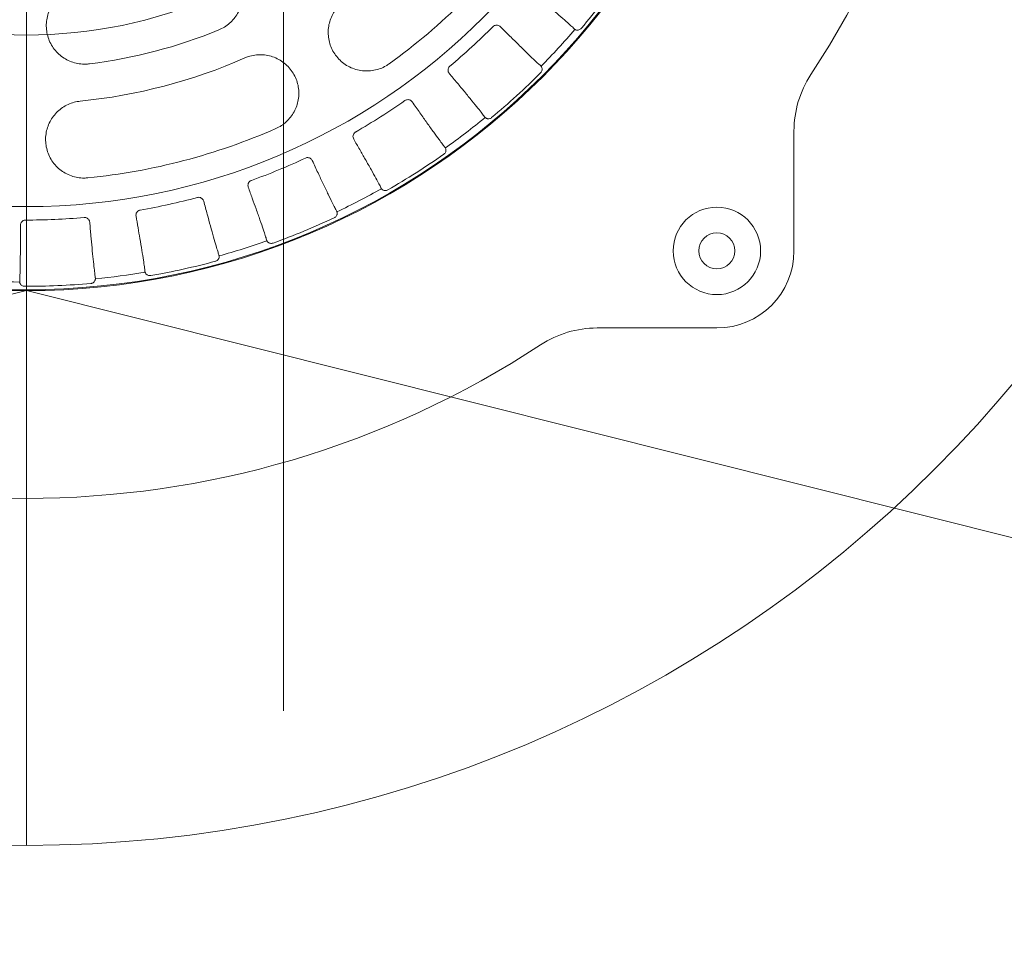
# Model space of a CAD drawing. Header units: centimetres. Extents: x -9388 to 91680, y -1419244 to 50347.
# Tile 130 of 183: x 38823 to 39014, y -689768 to -689588. Entities that reach past the tile are written whole.
import ezdxf
from ezdxf.enums import TextEntityAlignment as Align

# ---------------------------------------------------------------- set-up
doc = ezdxf.new("R2010")
doc.units = ezdxf.units.CM
doc.linetypes.add('Kropki i Kreski', pattern=[360, 180, -90, 0, -90])
for name, color, linetype, lineweight in [('! wpusty dachowe_Nr_pióra__1', 7, 'Continuous', 13), ('Budowlane - Obrobki Blacharskie_Nr_pióra__1', 7, 'Continuous', 13), ('Osie_Nr_pióra__1', 7, 'Continuous', 13), ('Osie_Nr_pióra__4', 7, 'Continuous', 13), ('Q_podkład', 8, 'Continuous', 9)]:
    doc.layers.add(name, color=color, linetype=linetype, lineweight=lineweight)
doc.layers.add('Osie', color=7, linetype='Continuous')
doc.layers.add('Q_kd_wpusty', color=7, linetype='Continuous', lineweight=15, true_color=0x009901)
doc.styles.add('GENERATED_STYLE_3', font='calibri.ttf')

# ---------------------------------------------------------------- blocks, each defined once
blk = doc.blocks.new('Standardowy znacznik siatki_8')
at = {"layer": 'Osie_Nr_pióra__4', "linetype": 'Kropki i Kreski'}
blk.add_line((1000, 0), (12138.23, 0), dxfattribs=at)
at = {"layer": 'Osie_Nr_pióra__1', "style": 'GENERATED_STYLE_3'}
for tag, p in [('AC_MarkerText_1_0', (-125, 5.72)), ('AC_MarkerText_1_1', (13263.23, 5.72))]:
    blk.add_attdef(tag, text='', height=100, rotation=270, dxfattribs=at).set_placement(p, align=Align.MIDDLE_CENTER)
blk = doc.blocks.new('PAB.02_RZUT DACHU')
at = {"layer": '! wpusty dachowe_Nr_pióra__1', "color": 8, "linetype": 'Continuous'}
blk.add_circle((38824, -709499.06), 92.35, dxfattribs=at)
for start, end in [(90, 270), (270, 90)]:
    blk.add_arc((38824, -709499.06), 142.08, start, end, dxfattribs=at)
at = {"layer": 'Budowlane - Obrobki Blacharskie_Nr_pióra__1', "color": 8, "linetype": 'Continuous'}
for q in [(35598.98, -710430.3), (41975.02, -710430.3)]:
    blk.add_line((38824, -709641.14), q, dxfattribs=at)
at = {"layer": 'Osie', "color": 8, "linetype": 'Continuous', "zscale": 1000, "rotation": 89.9999999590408}
blk.add_blockref('Standardowy znacznik siatki_8', (38874, -712523.39), dxfattribs=at)
blk = doc.blocks.new('A$C674D9795')
at = {"layer": 'Q_kd_wpusty', "linetype": 'Continuous', "ltscale": 0.5}
blk.add_line((0, -0.5), (0, -25), dxfattribs=at)
blk.add_line((0, -0.5), (0, -25), dxfattribs=at)
at = {"layer": 'Q_kd_wpusty', "linetype": 'Continuous'}
for p, q in [((14.935, -13.435), (14.935, -11.103)), ((14.935, -13.435), (14.935, -11.103)), ((11.103, -14.935), (13.435, -14.935)), ((11.103, -14.935), (13.435, -14.935))]:
    blk.add_line(p, q, dxfattribs=at)
for centre, radius in [((0, 0), 25), ((0, 0), 25), ((0, 0), 14.191), ((0, 0), 14.191), ((0, 0), 12.574), ((0, 0), 12.574), ((13.435, -13.435), 0.85), ((13.435, -13.435), 0.85), ((13.435, -13.435), 0.35), ((13.435, -13.435), 0.35)]:
    blk.add_circle(centre, radius, dxfattribs=at)
for centre, radius, start, end in [((0, 0), 18.25, 326.7512, 33.2488), ((0, 0), 18.25, 326.7512, 33.2488), ((0, 0), 12.074, 305.7909, 323.7909), ((0, 0), 12.074, 305.7909, 323.7909), ((0, 0), 14.124, 319.8629, 325.1018), ((0, 0), 14.124, 319.8629, 325.1018), ((0, 0), 9.874, 277.1642, 292.2791), ((0, 0), 9.874, 277.1642, 292.2791), ((0, 0), 12.835, 309.9408, 315.0239), ((0, 0), 12.835, 309.9408, 315.0239), ((0, 0), 14.042, 315.4941, 319.4706), ((0, 0), 14.042, 315.4941, 319.4706), ((0, 0), 14.042, 315.494, 319.4707), ((0, 0), 14.042, 315.494, 319.4707), ((0, 0), 10.574, 275.6989, 293.6989), ((0, 0), 10.574, 275.6989, 293.6989), ((0, 0), 14.124, 309.8629, 315.1018), ((0, 0), 14.124, 309.8629, 315.1018), ((16.935, -11.103), 2, 146.7512, 180), ((16.935, -11.103), 2, 146.7512, 180), ((0, 0), 12.835, 299.9408, 305.0239), ((0, 0), 12.835, 299.9408, 305.0239), ((0, 0), 14.042, 305.4941, 309.4706), ((0, 0), 14.042, 305.4941, 309.4706), ((0, 0), 14.042, 305.494, 309.4707), ((0, 0), 14.042, 305.494, 309.4707), ((0, 0), 12.074, 275.6989, 293.6989), ((0, 0), 12.074, 275.6989, 293.6989), ((0, 0), 12.835, 289.9408, 295.0239), ((0, 0), 12.835, 289.9408, 295.0239), ((0, 0), 14.124, 299.8629, 305.1018), ((0, 0), 14.124, 299.8629, 305.1018), ((0, 0), 14.042, 295.4941, 299.4706), ((0, 0), 14.042, 295.494, 299.4707), ((0, 0), 14.042, 295.4941, 299.4706), ((0, 0), 14.042, 295.494, 299.4707), ((0, 0), 12.835, 279.9408, 285.0239), ((0, 0), 12.835, 279.9408, 285.0239), ((0, 0), 12.835, 269.9408, 275.0239), ((0, 0), 12.835, 269.9408, 275.0239), ((0, 0), 14.124, 289.8629, 295.1018), ((0, 0), 14.124, 289.8629, 295.1018), ((0, 0), 14.042, 285.4941, 289.4706), ((0, 0), 14.042, 285.494, 289.4707), ((0, 0), 14.042, 285.4941, 289.4706), ((0, 0), 14.042, 285.494, 289.4707), ((13.435, -13.435), 1.5, 270, 0), ((13.435, -13.435), 1.5, 270, 0), ((0, 0), 14.124, 279.8629, 285.1018), ((0, 0), 14.124, 279.8629, 285.1018), ((0, 0), 14.042, 275.4941, 279.4706), ((0, 0), 14.042, 275.4941, 279.4706), ((0, 0), 14.042, 275.494, 279.4707), ((0, 0), 14.042, 275.494, 279.4707), ((0, 0), 14.042, 265.494, 269.4707), ((0, 0), 14.042, 265.494, 269.4707), ((0, 0), 14.124, 269.8629, 275.1018), ((0, 0), 14.124, 269.8629, 275.1018), ((11.103, -16.935), 2, 90, 123.2484), ((11.103, -16.935), 2, 90, 123.2484), ((0, 0), 18.25, 236.7512, 303.2488), ((0, 0), 18.25, 236.7512, 303.2488)]:
    blk.add_arc(centre, radius, start, end, dxfattribs=at)
for points, knots in [([(3.743, -9.137), (3.781, -9.119), (3.857, -9.084), (3.957, -9.009), (4.043, -8.919), (4.114, -8.816), (4.166, -8.702), (4.2, -8.581), (4.212, -8.456), (4.204, -8.329), (4.174, -8.206), (4.124, -8.087), (4.053, -7.98), (3.966, -7.885), (3.862, -7.806), (3.748, -7.747), (3.625, -7.708), (3.498, -7.69), (3.371, -7.695), (3.262, -7.716), (3.199, -7.74), (3.175, -7.749)], [0, 0, 0, 0, 0.052503, 0.105007, 0.157489, 0.209974, 0.262917, 0.315864, 0.36964, 0.42342, 0.478079, 0.532739, 0.587827, 0.642913, 0.697842, 0.752765, 0.806946, 0.861123, 0.914388, 0.96765, 1, 1, 1, 1]), ([(3.743, -9.137), (3.781, -9.119), (3.857, -9.084), (3.957, -9.009), (4.043, -8.919), (4.114, -8.816), (4.166, -8.702), (4.2, -8.581), (4.212, -8.456), (4.204, -8.329), (4.174, -8.206), (4.124, -8.087), (4.053, -7.98), (3.966, -7.885), (3.862, -7.806), (3.748, -7.747), (3.625, -7.708), (3.498, -7.69), (3.371, -7.695), (3.262, -7.716), (3.199, -7.74), (3.175, -7.749)], [0, 0, 0, 0, 0.052503, 0.105007, 0.157489, 0.209974, 0.262917, 0.315864, 0.36964, 0.42342, 0.478079, 0.532739, 0.587827, 0.642913, 0.697842, 0.752765, 0.806946, 0.861123, 0.914388, 0.96765, 1, 1, 1, 1]), ([(1.044, -8.309), (1.003, -8.316), (0.921, -8.33), (0.805, -8.377), (0.698, -8.441), (0.603, -8.522), (0.523, -8.618), (0.459, -8.726), (0.414, -8.844), (0.389, -8.968), (0.386, -9.096), (0.404, -9.223), (0.443, -9.345), (0.503, -9.46), (0.583, -9.562), (0.678, -9.65), (0.786, -9.719), (0.904, -9.769), (1.028, -9.798), (1.138, -9.806), (1.206, -9.799), (1.231, -9.797)], [0, 0, 0, 0, 0.05251, 0.105021, 0.15751, 0.210003, 0.262947, 0.315895, 0.369663, 0.423434, 0.478083, 0.532733, 0.587819, 0.642903, 0.697838, 0.75277, 0.806961, 0.861149, 0.914416, 0.967682, 1, 1, 1, 1]), ([(1.044, -8.309), (1.003, -8.316), (0.921, -8.33), (0.805, -8.377), (0.698, -8.441), (0.603, -8.522), (0.523, -8.618), (0.459, -8.726), (0.414, -8.844), (0.389, -8.968), (0.386, -9.096), (0.404, -9.223), (0.443, -9.345), (0.503, -9.46), (0.583, -9.562), (0.678, -9.65), (0.786, -9.719), (0.904, -9.769), (1.028, -9.798), (1.138, -9.806), (1.206, -9.799), (1.231, -9.797)], [0, 0, 0, 0, 0.05251, 0.105021, 0.15751, 0.210003, 0.262947, 0.315895, 0.369663, 0.423434, 0.478083, 0.532733, 0.587819, 0.642903, 0.697838, 0.75277, 0.806961, 0.861149, 0.914416, 0.967682, 1, 1, 1, 1]), ([(9.835, -8.402), (9.897, -8.454), (10.021, -8.558), (10.199, -8.709), (10.366, -8.852), (10.503, -8.971), (10.604, -9.061), (10.639, -9.095), (10.658, -9.112)], [0, 0, 0, 0, 0.148796, 0.300468, 0.48122, 0.667215, 0.831652, 1, 1, 1, 1]), ([(9.835, -8.402), (9.897, -8.454), (10.021, -8.558), (10.199, -8.709), (10.366, -8.852), (10.503, -8.971), (10.604, -9.061), (10.639, -9.095), (10.658, -9.112)], [0, 0, 0, 0, 0.148796, 0.300468, 0.48122, 0.667215, 0.831652, 1, 1, 1, 1]), ([(6.184, -8.577), (6.152, -8.603), (6.087, -8.655), (6.008, -8.751), (5.945, -8.857), (5.9, -8.972), (5.875, -9.094), (5.87, -9.218), (5.886, -9.342), (5.922, -9.464), (5.979, -9.578), (6.056, -9.682), (6.149, -9.772), (6.258, -9.845), (6.377, -9.898), (6.504, -9.93), (6.634, -9.939), (6.762, -9.926), (6.885, -9.892), (6.985, -9.846), (7.04, -9.808), (7.061, -9.794)], [0, 0, 0, 0, 0.051863, 0.103729, 0.155561, 0.2074, 0.259906, 0.312418, 0.366222, 0.420031, 0.475168, 0.530307, 0.586182, 0.642052, 0.697703, 0.753347, 0.807845, 0.862337, 0.915376, 0.968411, 1, 1, 1, 1]), ([(6.184, -8.577), (6.152, -8.603), (6.087, -8.655), (6.008, -8.751), (5.945, -8.857), (5.9, -8.972), (5.875, -9.094), (5.87, -9.218), (5.886, -9.342), (5.922, -9.464), (5.979, -9.578), (6.056, -9.682), (6.149, -9.772), (6.258, -9.845), (6.377, -9.898), (6.504, -9.93), (6.634, -9.939), (6.762, -9.926), (6.885, -9.892), (6.985, -9.846), (7.04, -9.808), (7.061, -9.794)], [0, 0, 0, 0, 0.051863, 0.103729, 0.155561, 0.2074, 0.259906, 0.312418, 0.366222, 0.420031, 0.475168, 0.530307, 0.586182, 0.642052, 0.697703, 0.753347, 0.807845, 0.862337, 0.915376, 0.968411, 1, 1, 1, 1]), ([(9.079, -9.072), (9.088, -9.065), (9.104, -9.051), (9.135, -9.042), (9.167, -9.042), (9.198, -9.052), (9.214, -9.065), (9.221, -9.071)], [0, 0, 0, 0, 0.193212, 0.386197, 0.585284, 0.798595, 1, 1, 1, 1]), ([(9.079, -9.072), (9.088, -9.065), (9.104, -9.051), (9.135, -9.042), (9.167, -9.042), (9.198, -9.052), (9.214, -9.065), (9.221, -9.071)], [0, 0, 0, 0, 0.193212, 0.386197, 0.585284, 0.798595, 1, 1, 1, 1]), ([(10, -9.829), (9.984, -9.815), (9.951, -9.786), (9.863, -9.704), (9.742, -9.586), (9.586, -9.434), (9.412, -9.261), (9.285, -9.135), (9.221, -9.071)], [0, 0, 0, 0, 0.149732, 0.302395, 0.483165, 0.669178, 0.832668, 1, 1, 1, 1]), ([(10, -9.829), (9.984, -9.815), (9.951, -9.786), (9.863, -9.704), (9.742, -9.586), (9.586, -9.434), (9.412, -9.261), (9.285, -9.135), (9.221, -9.071)], [0, 0, 0, 0, 0.149732, 0.302395, 0.483165, 0.669178, 0.832668, 1, 1, 1, 1]), ([(10.798, -9.105), (10.791, -9.112), (10.777, -9.126), (10.75, -9.137), (10.724, -9.141), (10.701, -9.138), (10.683, -9.132), (10.675, -9.127), (10.673, -9.125), (10.673, -9.125)], [0, 0, 0, 0, 0.149283, 0.298683, 0.44526, 0.592081, 0.755032, 0.952729, 1, 1, 1, 1]), ([(10.798, -9.105), (10.791, -9.112), (10.777, -9.126), (10.75, -9.137), (10.724, -9.141), (10.701, -9.138), (10.683, -9.132), (10.675, -9.127), (10.673, -9.125), (10.673, -9.125)], [0, 0, 0, 0, 0.149283, 0.298683, 0.44526, 0.592081, 0.755032, 0.952729, 1, 1, 1, 1]), ([(10.673, -9.125), (10.673, -9.125), (10.673, -9.125), (10.673, -9.125), (10.673, -9.125), (10.673, -9.125), (10.673, -9.125)], [0, 0, 0, 0, 1, 1, 1, 1.000004, 1.000004, 1.000004, 1.000004]), ([(10.673, -9.125), (10.673, -9.125), (10.673, -9.125), (10.673, -9.125), (10.673, -9.125), (10.673, -9.125), (10.673, -9.125)], [0, 0, 0, 0, 1, 1, 1, 1.000004, 1.000004, 1.000004, 1.000004]), ([(4.853, -11.056), (4.89, -11.037), (4.964, -11.001), (5.061, -10.923), (5.145, -10.833), (5.213, -10.729), (5.263, -10.616), (5.294, -10.495), (5.305, -10.37), (5.295, -10.244), (5.263, -10.12), (5.21, -10.002), (5.137, -9.895), (5.047, -9.801), (4.941, -9.724), (4.824, -9.666), (4.699, -9.63), (4.571, -9.616), (4.443, -9.624), (4.336, -9.648), (4.273, -9.673), (4.25, -9.682)], [0, 0, 0, 0, 0.05185, 0.103701, 0.15552, 0.207345, 0.259848, 0.312358, 0.366177, 0.420001, 0.475159, 0.530318, 0.586198, 0.642074, 0.69771, 0.753339, 0.807817, 0.862288, 0.91532, 0.968349, 1, 1, 1, 1]), ([(4.853, -11.056), (4.89, -11.037), (4.964, -11.001), (5.061, -10.923), (5.145, -10.833), (5.213, -10.729), (5.263, -10.616), (5.294, -10.495), (5.305, -10.37), (5.295, -10.244), (5.263, -10.12), (5.21, -10.002), (5.137, -9.895), (5.047, -9.801), (4.941, -9.724), (4.824, -9.666), (4.699, -9.63), (4.571, -9.616), (4.443, -9.624), (4.336, -9.648), (4.273, -9.673), (4.25, -9.682)], [0, 0, 0, 0, 0.05185, 0.103701, 0.15552, 0.207345, 0.259848, 0.312358, 0.366177, 0.420001, 0.475159, 0.530318, 0.586198, 0.642074, 0.69771, 0.753339, 0.807817, 0.862288, 0.91532, 0.968349, 1, 1, 1, 1]), ([(8.227, -9.982), (8.22, -9.972), (8.207, -9.952), (8.202, -9.915), (8.209, -9.879), (8.225, -9.854), (8.237, -9.844), (8.24, -9.841)], [0, 0, 0, 0, 0.240565, 0.481597, 0.7087, 0.916757, 1, 1, 1, 1]), ([(8.227, -9.982), (8.22, -9.972), (8.207, -9.952), (8.202, -9.915), (8.209, -9.879), (8.225, -9.854), (8.237, -9.844), (8.24, -9.841)], [0, 0, 0, 0, 0.240565, 0.481597, 0.7087, 0.916757, 1, 1, 1, 1]), ([(10.015, -9.843), (10.017, -9.846), (10.021, -9.852), (10.031, -9.874), (10.035, -9.901), (10.031, -9.929), (10.02, -9.953), (10.009, -9.965), (10.005, -9.97)], [0, 0, 0, 0, 0.258468, 0.444786, 0.600485, 0.756653, 0.902488, 1, 1, 1, 1]), ([(10.015, -9.843), (10.017, -9.846), (10.021, -9.852), (10.031, -9.874), (10.035, -9.901), (10.031, -9.929), (10.02, -9.953), (10.009, -9.965), (10.005, -9.97)], [0, 0, 0, 0, 0.258468, 0.444786, 0.600485, 0.756653, 0.902488, 1, 1, 1, 1]), ([(10.014, -9.843), (10.014, -9.843), (10.014, -9.843), (10.015, -9.843), (10.015, -9.843), (10.014, -9.843), (10.014, -9.843)], [0, 0, 0, 0, 1, 1, 1, 1.000004, 1.000004, 1.000004, 1.000004]), ([(10.014, -9.843), (10.014, -9.843), (10.014, -9.843), (10.015, -9.843), (10.015, -9.843), (10.014, -9.843), (10.014, -9.843)], [0, 0, 0, 0, 1, 1, 1, 1.000004, 1.000004, 1.000004, 1.000004]), ([(8.227, -9.982), (8.279, -10.044), (8.385, -10.17), (8.534, -10.35), (8.674, -10.52), (8.787, -10.66), (8.87, -10.765), (8.899, -10.804), (8.913, -10.824)], [0, 0, 0, 0, 0.150333, 0.303635, 0.484387, 0.670381, 0.83329, 1, 1, 1, 1]), ([(8.227, -9.982), (8.279, -10.044), (8.385, -10.17), (8.534, -10.35), (8.674, -10.52), (8.787, -10.66), (8.87, -10.765), (8.899, -10.804), (8.913, -10.824)], [0, 0, 0, 0, 0.150333, 0.303635, 0.484387, 0.670381, 0.83329, 1, 1, 1, 1]), ([(1.05, -10.522), (1.009, -10.528), (0.927, -10.54), (0.811, -10.583), (0.703, -10.644), (0.606, -10.721), (0.524, -10.814), (0.457, -10.919), (0.408, -11.034), (0.379, -11.158), (0.371, -11.285), (0.385, -11.414), (0.421, -11.538), (0.478, -11.656), (0.555, -11.762), (0.648, -11.853), (0.756, -11.926), (0.873, -11.979), (0.997, -12.011), (1.107, -12.021), (1.174, -12.016), (1.199, -12.014)], [0, 0, 0, 0, 0.051863, 0.103729, 0.155562, 0.2074, 0.259906, 0.312418, 0.366222, 0.42003, 0.475168, 0.530307, 0.586181, 0.642051, 0.697703, 0.753346, 0.807845, 0.862337, 0.915376, 0.968411, 1, 1, 1, 1]), ([(1.05, -10.522), (1.009, -10.528), (0.927, -10.54), (0.811, -10.583), (0.703, -10.644), (0.606, -10.721), (0.524, -10.814), (0.457, -10.919), (0.408, -11.034), (0.379, -11.158), (0.371, -11.285), (0.385, -11.414), (0.421, -11.538), (0.478, -11.656), (0.555, -11.762), (0.648, -11.853), (0.756, -11.926), (0.873, -11.979), (0.997, -12.011), (1.107, -12.021), (1.174, -12.016), (1.199, -12.014)], [0, 0, 0, 0, 0.051863, 0.103729, 0.155562, 0.2074, 0.259906, 0.312418, 0.366222, 0.42003, 0.475168, 0.530307, 0.586181, 0.642051, 0.697703, 0.753346, 0.807845, 0.862337, 0.915376, 0.968411, 1, 1, 1, 1]), ([(7.366, -10.511), (7.375, -10.505), (7.394, -10.495), (7.426, -10.491), (7.458, -10.496), (7.486, -10.511), (7.5, -10.527), (7.506, -10.535)], [0, 0, 0, 0, 0.193211, 0.386198, 0.585284, 0.798598, 1, 1, 1, 1]), ([(7.366, -10.511), (7.375, -10.505), (7.394, -10.495), (7.426, -10.491), (7.458, -10.496), (7.486, -10.511), (7.5, -10.527), (7.506, -10.535)], [0, 0, 0, 0, 0.193211, 0.386198, 0.585284, 0.798598, 1, 1, 1, 1]), ([(8.141, -11.416), (8.128, -11.399), (8.1, -11.365), (8.029, -11.269), (7.929, -11.132), (7.802, -10.955), (7.66, -10.755), (7.558, -10.609), (7.506, -10.535)], [0, 0, 0, 0, 0.149732, 0.302395, 0.483165, 0.669178, 0.832668, 1, 1, 1, 1]), ([(8.141, -11.416), (8.128, -11.399), (8.1, -11.365), (8.029, -11.269), (7.929, -11.132), (7.802, -10.955), (7.66, -10.755), (7.558, -10.609), (7.506, -10.535)], [0, 0, 0, 0, 0.149732, 0.302395, 0.483165, 0.669178, 0.832668, 1, 1, 1, 1]), ([(8.926, -10.84), (8.926, -10.84), (8.926, -10.84), (8.926, -10.839), (8.926, -10.839), (8.926, -10.84), (8.926, -10.84)], [0, 0, 0, 0, 1, 1, 1, 1.000004, 1.000004, 1.000004, 1.000004]), ([(8.926, -10.84), (8.926, -10.84), (8.926, -10.84), (8.926, -10.839), (8.926, -10.839), (8.926, -10.84), (8.926, -10.84)], [0, 0, 0, 0, 1, 1, 1, 1.000004, 1.000004, 1.000004, 1.000004]), ([(9.053, -10.842), (9.045, -10.847), (9.029, -10.859), (9, -10.865), (8.974, -10.864), (8.952, -10.857), (8.935, -10.848), (8.928, -10.842), (8.927, -10.84), (8.926, -10.84)], [0, 0, 0, 0, 0.14928, 0.298682, 0.44526, 0.592082, 0.755033, 0.952729, 1, 1, 1, 1]), ([(9.053, -10.842), (9.045, -10.847), (9.029, -10.859), (9, -10.865), (8.974, -10.864), (8.952, -10.857), (8.935, -10.848), (8.928, -10.842), (8.927, -10.84), (8.926, -10.84)], [0, 0, 0, 0, 0.14928, 0.298682, 0.44526, 0.592082, 0.755033, 0.952729, 1, 1, 1, 1]), ([(6.369, -11.259), (6.364, -11.248), (6.354, -11.226), (6.355, -11.188), (6.369, -11.155), (6.389, -11.133), (6.402, -11.124), (6.406, -11.122)], [0, 0, 0, 0, 0.240566, 0.481598, 0.708701, 0.91676, 1, 1, 1, 1]), ([(6.369, -11.259), (6.364, -11.248), (6.354, -11.226), (6.355, -11.188), (6.369, -11.155), (6.389, -11.133), (6.402, -11.124), (6.406, -11.122)], [0, 0, 0, 0, 0.240566, 0.481598, 0.708701, 0.91676, 1, 1, 1, 1]), ([(6.369, -11.259), (6.408, -11.328), (6.489, -11.468), (6.604, -11.669), (6.712, -11.861), (6.8, -12.02), (6.865, -12.14), (6.887, -12.185), (6.898, -12.207)], [0, 0, 0, 0, 0.147689, 0.298189, 0.478942, 0.664937, 0.830472, 1, 1, 1, 1]), ([(6.369, -11.259), (6.408, -11.328), (6.489, -11.468), (6.604, -11.669), (6.712, -11.861), (6.8, -12.02), (6.865, -12.14), (6.887, -12.185), (6.898, -12.207)], [0, 0, 0, 0, 0.147689, 0.298189, 0.478942, 0.664937, 0.830472, 1, 1, 1, 1]), ([(8.153, -11.433), (8.155, -11.436), (8.158, -11.442), (8.164, -11.466), (8.163, -11.493), (8.155, -11.52), (8.139, -11.542), (8.127, -11.552), (8.122, -11.556)], [0, 0, 0, 0, 0.258468, 0.444789, 0.600485, 0.756653, 0.902491, 1, 1, 1, 1]), ([(8.153, -11.433), (8.155, -11.436), (8.158, -11.442), (8.164, -11.466), (8.163, -11.493), (8.155, -11.52), (8.139, -11.542), (8.127, -11.552), (8.122, -11.556)], [0, 0, 0, 0, 0.258468, 0.444789, 0.600485, 0.756653, 0.902491, 1, 1, 1, 1]), ([(8.153, -11.432), (8.153, -11.433), (8.153, -11.433), (8.153, -11.433), (8.153, -11.433), (8.153, -11.432), (8.153, -11.432)], [0, 0, 0, 0, 1, 1, 1, 1.000004, 1.000004, 1.000004, 1.000004]), ([(8.153, -11.432), (8.153, -11.433), (8.153, -11.433), (8.153, -11.433), (8.153, -11.433), (8.153, -11.432), (8.153, -11.432)], [0, 0, 0, 0, 1, 1, 1, 1.000004, 1.000004, 1.000004, 1.000004]), ([(5.429, -11.63), (5.439, -11.626), (5.459, -11.619), (5.492, -11.621), (5.522, -11.632), (5.547, -11.652), (5.558, -11.669), (5.563, -11.678)], [0, 0, 0, 0, 0.193212, 0.386196, 0.585283, 0.798594, 1, 1, 1, 1]), ([(5.429, -11.63), (5.439, -11.626), (5.459, -11.619), (5.492, -11.621), (5.522, -11.632), (5.547, -11.652), (5.558, -11.669), (5.563, -11.678)], [0, 0, 0, 0, 0.193212, 0.386196, 0.585283, 0.798594, 1, 1, 1, 1]), ([(6.035, -12.656), (6.025, -12.637), (6.004, -12.599), (5.95, -12.492), (5.876, -12.34), (5.781, -12.144), (5.676, -11.922), (5.601, -11.76), (5.563, -11.678)], [0, 0, 0, 0, 0.149732, 0.302395, 0.483165, 0.669178, 0.832668, 1, 1, 1, 1]), ([(6.035, -12.656), (6.025, -12.637), (6.004, -12.599), (5.95, -12.492), (5.876, -12.34), (5.781, -12.144), (5.676, -11.922), (5.601, -11.76), (5.563, -11.678)], [0, 0, 0, 0, 0.149732, 0.302395, 0.483165, 0.669178, 0.832668, 1, 1, 1, 1]), ([(4.317, -12.194), (4.314, -12.182), (4.308, -12.159), (4.316, -12.122), (4.335, -12.091), (4.358, -12.073), (4.373, -12.067), (4.377, -12.065)], [0, 0, 0, 0, 0.240567, 0.481597, 0.708704, 0.916759, 1, 1, 1, 1]), ([(4.317, -12.194), (4.314, -12.182), (4.308, -12.159), (4.316, -12.122), (4.335, -12.091), (4.358, -12.073), (4.373, -12.067), (4.377, -12.065)], [0, 0, 0, 0, 0.240567, 0.481597, 0.708704, 0.916759, 1, 1, 1, 1]), ([(4.317, -12.194), (4.344, -12.268), (4.398, -12.417), (4.475, -12.634), (4.549, -12.841), (4.609, -13.015), (4.652, -13.147), (4.667, -13.195), (4.674, -13.22)], [0, 0, 0, 0, 0.145541, 0.29377, 0.474523, 0.660519, 0.828184, 1, 1, 1, 1]), ([(4.317, -12.194), (4.344, -12.268), (4.398, -12.417), (4.475, -12.634), (4.549, -12.841), (4.609, -13.015), (4.652, -13.147), (4.667, -13.195), (4.674, -13.22)], [0, 0, 0, 0, 0.145541, 0.29377, 0.474523, 0.660519, 0.828184, 1, 1, 1, 1]), ([(7.033, -12.249), (7.024, -12.253), (7.006, -12.261), (6.977, -12.263), (6.951, -12.257), (6.93, -12.247), (6.916, -12.235), (6.91, -12.228), (6.909, -12.226), (6.908, -12.225)], [0, 0, 0, 0, 0.149279, 0.298681, 0.445257, 0.59208, 0.755032, 0.952728, 1, 1, 1, 1]), ([(6.908, -12.225), (6.908, -12.225), (6.908, -12.225), (6.908, -12.225), (6.908, -12.225), (6.908, -12.225), (6.908, -12.225)], [0, 0, 0, 0, 1, 1, 1, 1.000004, 1.000004, 1.000004, 1.000004]), ([(7.033, -12.249), (7.024, -12.253), (7.006, -12.261), (6.977, -12.263), (6.951, -12.257), (6.93, -12.247), (6.916, -12.235), (6.91, -12.228), (6.909, -12.226), (6.908, -12.225)], [0, 0, 0, 0, 0.149279, 0.298681, 0.445257, 0.59208, 0.755032, 0.952728, 1, 1, 1, 1]), ([(6.908, -12.225), (6.908, -12.225), (6.908, -12.225), (6.908, -12.225), (6.908, -12.225), (6.908, -12.225), (6.908, -12.225)], [0, 0, 0, 0, 1, 1, 1, 1.000004, 1.000004, 1.000004, 1.000004]), ([(3.327, -12.396), (3.338, -12.394), (3.359, -12.391), (3.39, -12.398), (3.418, -12.414), (3.44, -12.438), (3.447, -12.457), (3.45, -12.467)], [0, 0, 0, 0, 0.19321, 0.386195, 0.585283, 0.798593, 1, 1, 1, 1]), ([(3.327, -12.396), (3.338, -12.394), (3.359, -12.391), (3.39, -12.398), (3.418, -12.414), (3.44, -12.438), (3.447, -12.457), (3.45, -12.467)], [0, 0, 0, 0, 0.19321, 0.386195, 0.585283, 0.798593, 1, 1, 1, 1]), ([(2.134, -12.758), (2.133, -12.746), (2.131, -12.722), (2.145, -12.687), (2.17, -12.66), (2.196, -12.647), (2.211, -12.643), (2.216, -12.642)], [0, 0, 0, 0, 0.240567, 0.481599, 0.708702, 0.916759, 1, 1, 1, 1]), ([(2.134, -12.758), (2.133, -12.746), (2.131, -12.722), (2.145, -12.687), (2.17, -12.66), (2.196, -12.647), (2.211, -12.643), (2.216, -12.642)], [0, 0, 0, 0, 0.240567, 0.481599, 0.708702, 0.916759, 1, 1, 1, 1]), ([(3.746, -13.512), (3.739, -13.492), (3.725, -13.45), (3.69, -13.335), (3.643, -13.173), (3.585, -12.963), (3.52, -12.726), (3.474, -12.554), (3.45, -12.467)], [0, 0, 0, 0, 0.149732, 0.302395, 0.483165, 0.669178, 0.832668, 1, 1, 1, 1]), ([(3.746, -13.512), (3.739, -13.492), (3.725, -13.45), (3.69, -13.335), (3.643, -13.173), (3.585, -12.963), (3.52, -12.726), (3.474, -12.554), (3.45, -12.467)], [0, 0, 0, 0, 0.149732, 0.302395, 0.483165, 0.669178, 0.832668, 1, 1, 1, 1]), ([(1.124, -12.786), (1.135, -12.786), (1.156, -12.786), (1.186, -12.798), (1.211, -12.819), (1.228, -12.846), (1.231, -12.867), (1.233, -12.876)], [0, 0, 0, 0, 0.193211, 0.386196, 0.585281, 0.798593, 1, 1, 1, 1]), ([(1.124, -12.786), (1.135, -12.786), (1.156, -12.786), (1.186, -12.798), (1.211, -12.819), (1.228, -12.846), (1.231, -12.867), (1.233, -12.876)], [0, 0, 0, 0, 0.193211, 0.386196, 0.585281, 0.798593, 1, 1, 1, 1]), ([(2.134, -12.758), (2.147, -12.835), (2.174, -12.989), (2.213, -13.215), (2.249, -13.432), (2.278, -13.615), (2.298, -13.754), (2.304, -13.805), (2.307, -13.831)], [0, 0, 0, 0, 0.143659, 0.289899, 0.470653, 0.65665, 0.826176, 1, 1, 1, 1]), ([(2.134, -12.758), (2.147, -12.835), (2.174, -12.989), (2.213, -13.215), (2.249, -13.432), (2.278, -13.615), (2.298, -13.754), (2.304, -13.805), (2.307, -13.831)], [0, 0, 0, 0, 0.143659, 0.289899, 0.470653, 0.65665, 0.826176, 1, 1, 1, 1]), ([(6.044, -12.675), (6.045, -12.679), (6.048, -12.685), (6.049, -12.71), (6.044, -12.736), (6.03, -12.761), (6.012, -12.78), (5.998, -12.787), (5.992, -12.79)], [0, 0, 0, 0, 0.258468, 0.444789, 0.600483, 0.756654, 0.902486, 1, 1, 1, 1]), ([(6.044, -12.675), (6.045, -12.679), (6.048, -12.685), (6.049, -12.71), (6.044, -12.736), (6.03, -12.761), (6.012, -12.78), (5.998, -12.787), (5.992, -12.79)], [0, 0, 0, 0, 0.258468, 0.444789, 0.600483, 0.756654, 0.902486, 1, 1, 1, 1]), ([(6.044, -12.674), (6.044, -12.675), (6.044, -12.675), (6.044, -12.675), (6.044, -12.675), (6.044, -12.674), (6.044, -12.674)], [0, 0, 0, 0, 1, 1, 1, 1.000004, 1.000004, 1.000004, 1.000004]), ([(6.044, -12.674), (6.044, -12.675), (6.044, -12.675), (6.044, -12.675), (6.044, -12.675), (6.044, -12.674), (6.044, -12.674)], [0, 0, 0, 0, 1, 1, 1, 1.000004, 1.000004, 1.000004, 1.000004]), ([(-0.114, -12.935), (-0.114, -13.012), (-0.114, -13.167), (-0.115, -13.394), (-0.118, -13.614), (-0.121, -13.801), (-0.125, -13.943), (-0.128, -13.995), (-0.129, -14.021)], [0, 0, 0, 0, 0.141894, 0.286274, 0.467028, 0.653025, 0.824295, 1, 1, 1, 1]), ([(-0.114, -12.935), (-0.114, -13.012), (-0.114, -13.167), (-0.115, -13.394), (-0.118, -13.614), (-0.121, -13.801), (-0.125, -13.943), (-0.128, -13.995), (-0.129, -14.021)], [0, 0, 0, 0, 0.141894, 0.286274, 0.467028, 0.653025, 0.824295, 1, 1, 1, 1]), ([(-0.114, -12.935), (-0.113, -12.923), (-0.11, -12.899), (-0.09, -12.867), (-0.061, -12.845), (-0.034, -12.836), (-0.018, -12.835), (-0.013, -12.835)], [0, 0, 0, 0, 0.240566, 0.481601, 0.708704, 0.916759, 1, 1, 1, 1]), ([(-0.114, -12.935), (-0.113, -12.923), (-0.11, -12.899), (-0.09, -12.867), (-0.061, -12.845), (-0.034, -12.836), (-0.018, -12.835), (-0.013, -12.835)], [0, 0, 0, 0, 0.240566, 0.481601, 0.708704, 0.916759, 1, 1, 1, 1]), ([(1.342, -13.957), (1.339, -13.936), (1.333, -13.892), (1.319, -13.773), (1.301, -13.605), (1.279, -13.389), (1.257, -13.144), (1.241, -12.966), (1.233, -12.876)], [0, 0, 0, 0, 0.149732, 0.302395, 0.483165, 0.669178, 0.832668, 1, 1, 1, 1]), ([(1.342, -13.957), (1.339, -13.936), (1.333, -13.892), (1.319, -13.773), (1.301, -13.605), (1.279, -13.389), (1.257, -13.144), (1.241, -12.966), (1.233, -12.876)], [0, 0, 0, 0, 0.149732, 0.302395, 0.483165, 0.669178, 0.832668, 1, 1, 1, 1]), ([(4.681, -13.239), (4.681, -13.239), (4.68, -13.239), (4.68, -13.239), (4.68, -13.239), (4.681, -13.239), (4.681, -13.239)], [0, 0, 0, 0, 1, 1, 1, 1.000004, 1.000004, 1.000004, 1.000004]), ([(4.681, -13.239), (4.681, -13.239), (4.68, -13.239), (4.68, -13.239), (4.68, -13.239), (4.681, -13.239), (4.681, -13.239)], [0, 0, 0, 0, 1, 1, 1, 1.000004, 1.000004, 1.000004, 1.000004]), ([(4.799, -13.284), (4.789, -13.287), (4.77, -13.292), (4.741, -13.288), (4.717, -13.278), (4.699, -13.264), (4.686, -13.25), (4.682, -13.242), (4.681, -13.24), (4.681, -13.239)], [0, 0, 0, 0, 0.149279, 0.298682, 0.445258, 0.59208, 0.755032, 0.952729, 1, 1, 1, 1]), ([(4.799, -13.284), (4.789, -13.287), (4.77, -13.292), (4.741, -13.288), (4.717, -13.278), (4.699, -13.264), (4.686, -13.25), (4.682, -13.242), (4.681, -13.24), (4.681, -13.239)], [0, 0, 0, 0, 0.149279, 0.298682, 0.445258, 0.59208, 0.755032, 0.952729, 1, 1, 1, 1]), ([(3.751, -13.532), (3.752, -13.536), (3.753, -13.543), (3.75, -13.567), (3.74, -13.592), (3.723, -13.614), (3.701, -13.629), (3.686, -13.635), (3.68, -13.637)], [0, 0, 0, 0, 0.258469, 0.444791, 0.600485, 0.756655, 0.902489, 1, 1, 1, 1]), ([(3.751, -13.532), (3.752, -13.536), (3.753, -13.543), (3.75, -13.567), (3.74, -13.592), (3.723, -13.614), (3.701, -13.629), (3.686, -13.635), (3.68, -13.637)], [0, 0, 0, 0, 0.258469, 0.444791, 0.600485, 0.756655, 0.902489, 1, 1, 1, 1]), ([(3.751, -13.531), (3.751, -13.532), (3.751, -13.532), (3.751, -13.532), (3.751, -13.532), (3.751, -13.531), (3.751, -13.531)], [0, 0, 0, 0, 1, 1, 1, 1.000004, 1.000004, 1.000004, 1.000004]), ([(3.751, -13.531), (3.751, -13.532), (3.751, -13.532), (3.751, -13.532), (3.751, -13.532), (3.751, -13.531), (3.751, -13.531)], [0, 0, 0, 0, 1, 1, 1, 1.000004, 1.000004, 1.000004, 1.000004]), ([(1.344, -13.978), (1.344, -13.982), (1.344, -13.989), (1.337, -14.012), (1.323, -14.035), (1.302, -14.054), (1.278, -14.065), (1.262, -14.067), (1.256, -14.068)], [0, 0, 0, 0, 0.258467, 0.44479, 0.600487, 0.756654, 0.902488, 1, 1, 1, 1]), ([(1.344, -13.978), (1.344, -13.982), (1.344, -13.989), (1.337, -14.012), (1.323, -14.035), (1.302, -14.054), (1.278, -14.065), (1.262, -14.067), (1.256, -14.068)], [0, 0, 0, 0, 0.258467, 0.44479, 0.600487, 0.756654, 0.902488, 1, 1, 1, 1]), ([(1.344, -13.977), (1.344, -13.977), (1.344, -13.977), (1.344, -13.978), (1.344, -13.978), (1.344, -13.977), (1.344, -13.977)], [0, 0, 0, 0, 1, 1, 1, 1.000004, 1.000004, 1.000004, 1.000004]), ([(1.344, -13.977), (1.344, -13.977), (1.344, -13.977), (1.344, -13.978), (1.344, -13.978), (1.344, -13.977), (1.344, -13.977)], [0, 0, 0, 0, 1, 1, 1, 1.000004, 1.000004, 1.000004, 1.000004]), ([(2.311, -13.851), (2.31, -13.851), (2.31, -13.85), (2.31, -13.85), (2.31, -13.85), (2.311, -13.851), (2.311, -13.851)], [0, 0, 0, 0, 1, 1, 1, 1.000004, 1.000004, 1.000004, 1.000004]), ([(2.311, -13.851), (2.31, -13.851), (2.31, -13.85), (2.31, -13.85), (2.31, -13.85), (2.311, -13.851), (2.311, -13.851)], [0, 0, 0, 0, 1, 1, 1, 1.000004, 1.000004, 1.000004, 1.000004]), ([(2.419, -13.916), (2.41, -13.916), (2.39, -13.918), (2.362, -13.91), (2.34, -13.896), (2.324, -13.879), (2.314, -13.862), (2.311, -13.854), (2.311, -13.851), (2.311, -13.851)], [0, 0, 0, 0, 0.149281, 0.298681, 0.445258, 0.59208, 0.755032, 0.952728, 1, 1, 1, 1]), ([(2.419, -13.916), (2.41, -13.916), (2.39, -13.918), (2.362, -13.91), (2.34, -13.896), (2.324, -13.879), (2.314, -13.862), (2.311, -13.854), (2.311, -13.851), (2.311, -13.851)], [0, 0, 0, 0, 0.149281, 0.298681, 0.445258, 0.59208, 0.755032, 0.952728, 1, 1, 1, 1]), ([(-0.13, -14.042), (-0.13, -14.041), (-0.13, -14.041), (-0.13, -14.041), (-0.13, -14.041), (-0.13, -14.042), (-0.13, -14.042)], [0, 0, 0, 0, 1, 1, 1, 1.000004, 1.000004, 1.000004, 1.000004]), ([(-0.13, -14.042), (-0.13, -14.041), (-0.13, -14.041), (-0.13, -14.041), (-0.13, -14.041), (-0.13, -14.042), (-0.13, -14.042)], [0, 0, 0, 0, 1, 1, 1, 1.000004, 1.000004, 1.000004, 1.000004]), ([(-0.034, -14.124), (-0.044, -14.123), (-0.063, -14.122), (-0.089, -14.109), (-0.109, -14.091), (-0.121, -14.071), (-0.128, -14.054), (-0.13, -14.045), (-0.13, -14.042), (-0.13, -14.042)], [0, 0, 0, 0, 0.149282, 0.298681, 0.445257, 0.59208, 0.755033, 0.95273, 1, 1, 1, 1]), ([(-0.034, -14.124), (-0.044, -14.123), (-0.063, -14.122), (-0.089, -14.109), (-0.109, -14.091), (-0.121, -14.071), (-0.128, -14.054), (-0.13, -14.045), (-0.13, -14.042), (-0.13, -14.042)], [0, 0, 0, 0, 0.149282, 0.298681, 0.445257, 0.59208, 0.755033, 0.95273, 1, 1, 1, 1])]:
    blk.add_open_spline(points, degree=3, knots=knots, dxfattribs=at)
for points in [[(10.673, -9.125), (10.658, -9.112)], [(10.673, -9.125), (10.658, -9.112)], [(10, -9.829), (10.014, -9.843)], [(10, -9.829), (10.014, -9.843)], [(8.926, -10.839), (8.913, -10.824)], [(8.926, -10.839), (8.913, -10.824)], [(8.141, -11.416), (8.153, -11.432)], [(8.141, -11.416), (8.153, -11.432)], [(6.908, -12.225), (6.898, -12.207)], [(6.908, -12.225), (6.898, -12.207)], [(6.035, -12.656), (6.044, -12.674)], [(6.035, -12.656), (6.044, -12.674)], [(4.68, -13.239), (4.674, -13.22)], [(4.68, -13.239), (4.674, -13.22)], [(3.746, -13.512), (3.751, -13.531)], [(3.746, -13.512), (3.751, -13.531)], [(1.342, -13.957), (1.344, -13.977)], [(1.342, -13.957), (1.344, -13.977)], [(2.31, -13.85), (2.307, -13.831)], [(2.31, -13.85), (2.307, -13.831)], [(-0.13, -14.041), (-0.129, -14.021)], [(-0.13, -14.041), (-0.129, -14.021)]]:
    blk.add_open_spline(points, degree=1, dxfattribs=at)

msp = doc.modelspace()

# ---------------------------------------------------------------- block references
at = {"xscale": 10, "yscale": 10, "zscale": 10}
msp.add_blockref('A$C674D9795', (38824, -689499.06), dxfattribs=at)
at = {"layer": 'Q_podkład'}
msp.add_blockref('PAB.02_RZUT DACHU', (0, 20000), dxfattribs=at)

doc.saveas('drawing.dxf')
